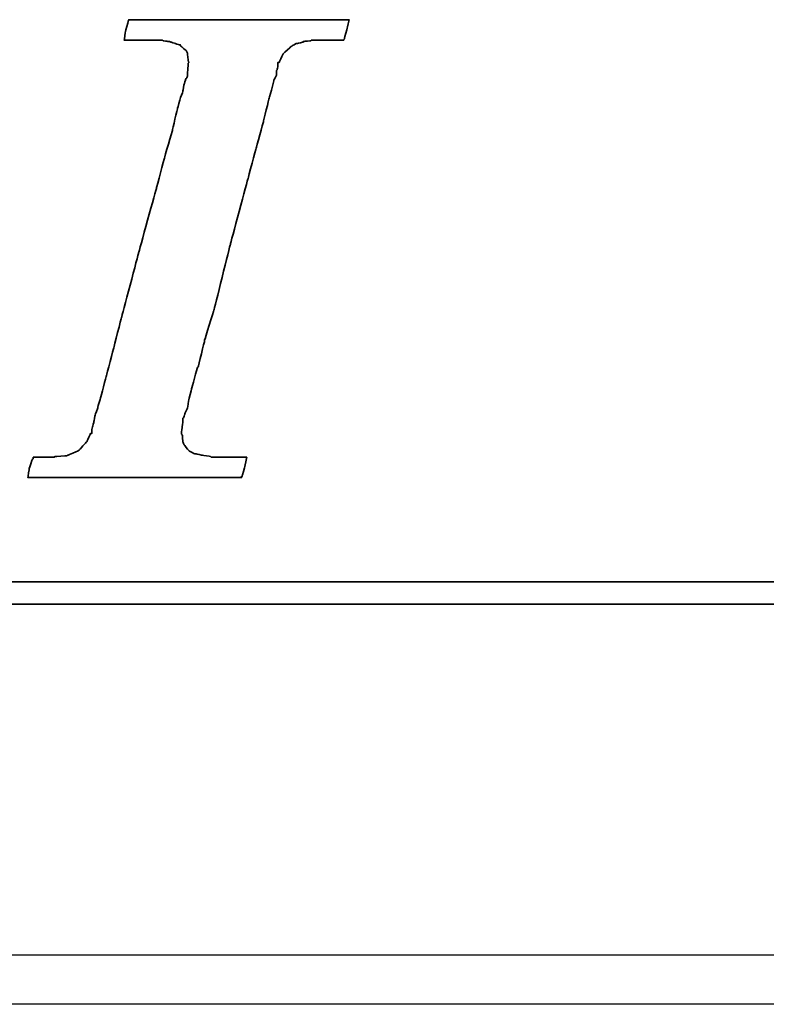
# Model space of a CAD drawing. Header units: millimetres. Extents: x -386 to 3135, y -1989 to 860.
# Tile 109 of 256: x -97.54 to -89.93, y -1331.39 to -1321.34. Entities that reach past the tile are written whole.
import ezdxf

# ---------------------------------------------------------------- set-up
doc = ezdxf.new("R2010")
doc.units = ezdxf.units.MM
doc.layers.get('0').update_dxf_attribs({"linetype": 'CONTINUOUS'})
doc.layers.add('DIM', color=4, linetype='CONTINUOUS')
doc.layers.add('layer 1', color=7, linetype='CONTINUOUS')

# ---------------------------------------------------------------- blocks, each defined once
blk = doc.blocks.new('TBI MOTION logo(完整正式版)')
at = {"layer": 'layer 1', "color": 22, "lineweight": 35}
for points, knots in [([(-40.59125, -7.94375), (-40.59125, -7.94375), (-40.97375, -7.94375), (-40.97375, -7.94375), (-40.97375, -7.94375), (-40.97375, -7.94375), (-41.38125, -7.94375), (-41.38125, -7.94375), (-41.38125, -7.94375), (-41.38125, -7.94375), (-41.54875, -7.94375), (-41.54875, -7.94375), (-41.54875, -7.94375), (-41.54875, -7.94375), (-41.59875, -7.94375), (-41.59875, -7.94375), (-41.59875, -7.94375), (-41.59875, -7.94375), (-41.88375, -7.94375), (-41.88375, -7.94375), (-41.88375, -7.94375), (-41.88375, -7.94375), (-41.90875, -7.91875), (-41.90875, -7.91875), (-41.90875, -7.91875), (-41.90875, -7.91875), (-42.19875, -7.87125), (-42.19875, -7.87125), (-42.19875, -7.87125), (-42.19875, -7.87125), (-42.43875, -7.82375), (-42.43875, -7.82375), (-42.43875, -7.82375), (-42.43875, -7.82375), (-42.45875, -7.82375), (-42.45875, -7.82375), (-42.45875, -7.82375), (-42.45875, -7.82375), (-42.48625, -7.82375), (-42.48625, -7.82375), (-42.48625, -7.82375), (-42.48625, -7.82375), (-42.67625, -7.72375), (-42.67625, -7.72375), (-42.67625, -7.72375), (-42.67625, -7.72375), (-42.70125, -7.70375), (-42.70125, -7.70375), (-42.70125, -7.70375), (-42.70125, -7.70375), (-42.72375, -7.67875), (-42.72375, -7.67875), (-42.72375, -7.67875), (-42.72375, -7.67875), (-42.86875, -7.48875), (-42.86875, -7.48875), (-42.86875, -7.48875), (-42.86875, -7.48875), (-42.89375, -7.43875), (-42.89375, -7.43875), (-42.89375, -7.43875), (-42.89375, -7.43875), (-42.91875, -7.38875), (-42.91875, -7.38875), (-42.91875, -7.38875), (-42.91875, -7.38875), (-42.93875, -7.12875), (-42.93875, -7.12875), (-42.93875, -7.12875), (-42.93875, -7.12875), (-42.96375, -7.10375), (-42.96375, -7.10375), (-42.96375, -7.10375), (-42.96375, -7.10375), (-42.96375, -7.05375), (-42.96375, -7.05375), (-42.96375, -7.05375), (-42.96375, -7.05375), (-42.96375, -7.00875), (-42.96375, -7.00875), (-42.96375, -7.00875), (-42.96375, -7.00875), (-42.91875, -6.69625), (-42.91875, -6.69625), (-42.91875, -6.69625), (-42.91875, -6.69625), (-42.91875, -6.62375), (-42.91875, -6.62375), (-42.91875, -6.62375), (-42.91875, -6.62375), (-42.91875, -6.59625), (-42.91875, -6.59625), (-42.91875, -6.59625), (-42.91875, -6.59625), (-42.91875, -6.57375), (-42.91875, -6.57375), (-42.91875, -6.57375), (-42.91875, -6.57375), (-42.91875, -6.52875), (-42.91875, -6.52875), (-42.91875, -6.52875), (-42.91875, -6.52875), (-42.89375, -6.50375), (-42.89375, -6.50375), (-42.89375, -6.50375), (-42.89375, -6.50375), (-42.84375, -6.38375), (-42.84375, -6.38375), (-42.84375, -6.38375), (-42.84375, -6.38375), (-42.84375, -6.35875), (-42.84375, -6.35875), (-42.84375, -6.35875), (-42.84375, -6.35875), (-42.74625, -6.14375), (-42.74625, -6.14375), (-42.74625, -6.14375), (-42.74625, -6.14375), (-42.70125, -5.85375), (-42.70125, -5.85375), (-42.70125, -5.85375), (-42.70125, -5.85375), (-42.60375, -5.47125), (-42.60375, -5.47125), (-42.60375, -5.47125), (-42.60375, -5.47125), (-42.60375, -5.44875), (-42.60375, -5.44875), (-42.60375, -5.44875), (-42.60375, -5.44875), (-42.38875, -4.67875), (-42.38875, -4.67875), (-42.38875, -4.67875), (-42.38875, -4.67875), (-42.36375, -4.65375), (-42.36375, -4.65375), (-42.36375, -4.65375), (-42.36375, -4.65375), (-42.12375, -3.69625), (-42.12375, -3.69625), (-42.12375, -3.69625), (-42.12375, -3.69625), (-42.12375, -3.67374), (-42.12375, -3.67374), (-42.12375, -3.67374), (-42.12375, -3.67374), (-41.78875, -2.59374), (-41.78875, -2.59374), (-41.78875, -2.59374), (-41.78875, -2.59374), (-41.18875, -0.19375), (-41.18875, -0.19375), (-41.18875, -0.19375), (-41.18875, -0.19375), (-40.54375, 2.20624), (-40.54375, 2.20624), (-40.54375, 2.20624), (-40.54375, 2.20624), (-40.25375, 3.30875), (-40.25375, 3.30875), (-40.25375, 3.30875), (-40.25375, 3.30875), (-39.98875, 4.27125), (-39.98875, 4.27125), (-39.98875, 4.27125), (-39.98875, 4.27125), (-39.77375, 5.13125), (-39.77375, 5.13125), (-39.77375, 5.13125), (-39.77375, 5.13125), (-39.67875, 5.47125), (-39.67875, 5.47125), (-39.67875, 5.47125), (-39.67875, 5.47125), (-39.60375, 5.75625), (-39.60375, 5.75625), (-39.60375, 5.75625), (-39.60375, 5.75625), (-39.60375, 5.78125), (-39.60375, 5.78125), (-39.60375, 5.78125), (-39.60375, 5.78125), (-39.50875, 5.97125), (-39.50875, 5.97125), (-39.50875, 5.97125), (-39.50875, 5.97125), (-39.50875, 6.13875), (-39.50875, 6.13875), (-39.50875, 6.13875), (-39.50875, 6.13875), (-39.48625, 6.16625), (-39.48625, 6.16625), (-39.48625, 6.16625), (-39.48625, 6.16625), (-39.46125, 6.28625), (-39.46125, 6.28625), (-39.46125, 6.28625), (-39.46125, 6.28625), (-39.46125, 6.42625), (-39.46125, 6.42625), (-39.46125, 6.42625), (-39.46125, 6.42625), (-39.41375, 6.42625), (-39.41375, 6.42625), (-39.41375, 6.42625), (-39.41375, 6.42625), (-39.29375, 6.69125), (-39.29375, 6.69125), (-39.29375, 6.69125), (-39.29375, 6.69125), (-39.26875, 6.74125), (-39.26875, 6.74125), (-39.26875, 6.74125), (-39.26875, 6.74125), (-39.24375, 6.76625), (-39.24375, 6.76625), (-39.24375, 6.76625), (-39.24375, 6.76625), (-38.98375, 7.00624), (-38.98375, 7.00624), (-38.98375, 7.00624), (-38.98375, 7.00624), (-38.95625, 7.02624), (-38.95625, 7.02624), (-38.95625, 7.02624), (-38.95625, 7.02624), (-38.78875, 7.12624), (-38.78875, 7.12624), (-38.78875, 7.12624), (-38.78875, 7.12624), (-38.76375, 7.12624), (-38.76375, 7.12624), (-38.76375, 7.12624), (-38.76375, 7.12624), (-38.74375, 7.12624), (-38.74375, 7.12624), (-38.74375, 7.12624), (-38.74375, 7.12624), (-38.52875, 7.17125), (-38.52875, 7.17125), (-38.52875, 7.17125), (-38.52875, 7.17125), (-38.52875, 7.19624), (-38.52875, 7.19624), (-38.52875, 7.19624), (-38.52875, 7.19624), (-38.50375, 7.19624), (-38.50375, 7.19624), (-38.50375, 7.19624), (-38.50375, 7.19624), (-38.26125, 7.21875), (-38.26125, 7.21875), (-38.26125, 7.21875), (-38.26125, 7.21875), (-38.23875, 7.24624), (-38.23875, 7.24624), (-38.23875, 7.24624), (-38.23875, 7.24624), (-38.21625, 7.24624), (-38.21625, 7.24624), (-38.21625, 7.24624), (-38.21625, 7.24624), (-38.18875, 7.24624), (-38.18875, 7.24624), (-38.18875, 7.24624), (-38.18875, 7.24624), (-37.90375, 7.24624), (-37.90375, 7.24624), (-37.90375, 7.24624), (-37.90375, 7.24624), (-37.85375, 7.24624), (-37.85375, 7.24624), (-37.85375, 7.24624), (-37.85375, 7.24624), (-37.75875, 7.24624), (-37.75875, 7.24624), (-37.75875, 7.24624), (-37.75875, 7.24624), (-37.42375, 7.24624), (-37.42375, 7.24624), (-37.42375, 7.24624), (-37.42375, 7.24624), (-37.08875, 7.24624), (-37.08875, 7.24624), (-37.08875, 7.24624), (-37.08875, 7.24624), (-37.06375, 7.24624), (-37.06375, 7.24624), (-37.06375, 7.24624), (-37.06375, 7.24624), (-37.06375, 7.26624), (-37.06375, 7.26624), (-37.06375, 7.26624), (-37.06375, 7.26624), (-37.03875, 7.29125), (-37.03875, 7.29125), (-37.03875, 7.29125), (-37.03875, 7.29125), (-37.03875, 7.31625), (-37.03875, 7.31625), (-37.03875, 7.31625), (-37.03875, 7.31625), (-36.94125, 7.67625), (-36.94125, 7.67625), (-36.94125, 7.67625), (-36.94125, 7.67625), (-36.86875, 7.98625), (-36.86875, 7.98625), (-36.86875, 7.98625), (-36.86875, 7.98625), (-36.98875, 7.98625), (-36.98875, 7.98625), (-36.98875, 7.98625), (-36.98875, 7.98625), (-37.42375, 7.98625), (-37.42375, 7.98625), (-37.42375, 7.98625), (-37.42375, 7.98625), (-37.94875, 7.98625), (-37.94875, 7.98625), (-37.94875, 7.98625), (-37.94875, 7.98625), (-38.57375, 7.98625), (-38.57375, 7.98625), (-38.57375, 7.98625), (-38.57375, 7.98625), (-39.29375, 7.98625), (-39.29375, 7.98625), (-39.29375, 7.98625), (-39.29375, 7.98625), (-40.82875, 7.98625), (-40.82875, 7.98625), (-40.82875, 7.98625), (-40.82875, 7.98625), (-42.36375, 7.98625), (-42.36375, 7.98625), (-42.36375, 7.98625), (-42.36375, 7.98625), (-43.08375, 7.98625), (-43.08375, 7.98625), (-43.08375, 7.98625), (-43.08375, 7.98625), (-43.70875, 7.98625), (-43.70875, 7.98625), (-43.70875, 7.98625), (-43.70875, 7.98625), (-44.23375, 7.98625), (-44.23375, 7.98625), (-44.23375, 7.98625), (-44.23375, 7.98625), (-44.66875, 7.98625), (-44.66875, 7.98625), (-44.66875, 7.98625), (-44.66875, 7.98625), (-44.88375, 7.98625), (-44.88375, 7.98625), (-44.88375, 7.98625), (-44.88375, 7.98625), (-44.90875, 7.94125), (-44.90875, 7.94125), (-44.90875, 7.94125), (-44.90875, 7.94125), (-44.90875, 7.91625), (-44.90875, 7.91625), (-44.90875, 7.91625), (-44.90875, 7.91625), (-45.00375, 7.55625), (-45.00375, 7.55625), (-45.00375, 7.55625), (-45.00375, 7.55625), (-45.05375, 7.24624), (-45.05375, 7.24624), (-45.05375, 7.24624), (-45.05375, 7.24624), (-44.61875, 7.24624), (-44.61875, 7.24624), (-44.61875, 7.24624), (-44.61875, 7.24624), (-44.11375, 7.24624), (-44.11375, 7.24624), (-44.11375, 7.24624), (-44.11375, 7.24624), (-43.99375, 7.24624), (-43.99375, 7.24624), (-43.99375, 7.24624), (-43.99375, 7.24624), (-43.94625, 7.24624), (-43.94625, 7.24624), (-43.94625, 7.24624), (-43.94625, 7.24624), (-43.92374, 7.24624), (-43.92374, 7.24624), (-43.92374, 7.24624), (-43.92374, 7.24624), (-43.65875, 7.24624), (-43.65875, 7.24624), (-43.65875, 7.24624), (-43.65875, 7.24624), (-43.63875, 7.21875), (-43.63875, 7.21875), (-43.63875, 7.21875), (-43.63875, 7.21875), (-43.46875, 7.19624), (-43.46875, 7.19624), (-43.46875, 7.19624), (-43.46875, 7.19624), (-43.39875, 7.19624), (-43.39875, 7.19624), (-43.39875, 7.19624), (-43.39875, 7.19624), (-43.37125, 7.17125), (-43.37125, 7.17125), (-43.37125, 7.17125), (-43.37125, 7.17125), (-43.34875, 7.17125), (-43.34875, 7.17125), (-43.34875, 7.17125), (-43.34875, 7.17125), (-43.20375, 7.12624), (-43.20375, 7.12624), (-43.20375, 7.12624), (-43.20375, 7.12624), (-43.05875, 7.07624), (-43.05875, 7.07624), (-43.05875, 7.07624), (-43.05875, 7.07624), (-43.01375, 7.07624), (-43.01375, 7.07624), (-43.01375, 7.07624), (-43.01375, 7.07624), (-42.98875, 7.02624), (-42.98875, 7.02624), (-42.98875, 7.02624), (-42.98875, 7.02624), (-42.79875, 6.86125), (-42.79875, 6.86125), (-42.79875, 6.86125), (-42.79875, 6.86125), (-42.77375, 6.81125), (-42.77375, 6.81125), (-42.77375, 6.81125), (-42.77375, 6.81125), (-42.74625, 6.76625), (-42.74625, 6.76625), (-42.74625, 6.76625), (-42.74625, 6.76625), (-42.72375, 6.47625), (-42.72375, 6.47625), (-42.72375, 6.47625), (-42.72375, 6.47625), (-42.70125, 6.45124), (-42.70125, 6.45124), (-42.70125, 6.45124), (-42.70125, 6.45124), (-42.70125, 6.42625), (-42.70125, 6.42625), (-42.70125, 6.42625), (-42.70125, 6.42625), (-42.72375, 6.40625), (-42.72375, 6.40625), (-42.72375, 6.40625), (-42.72375, 6.40625), (-42.74625, 5.97125), (-42.74625, 5.97125), (-42.74625, 5.97125), (-42.74625, 5.97125), (-42.74625, 5.94625), (-42.74625, 5.94625), (-42.74625, 5.94625), (-42.74625, 5.94625), (-42.74625, 5.92625), (-42.74625, 5.92625), (-42.74625, 5.92625), (-42.74625, 5.92625), (-42.77375, 5.87625), (-42.77375, 5.87625), (-42.77375, 5.87625), (-42.77375, 5.87625), (-42.81875, 5.80625), (-42.81875, 5.80625), (-42.81875, 5.80625), (-42.81875, 5.80625), (-42.86875, 5.63625), (-42.86875, 5.63625), (-42.86875, 5.63625), (-42.86875, 5.63625), (-42.91875, 5.39625), (-42.91875, 5.39625), (-42.91875, 5.39625), (-42.91875, 5.39625), (-42.91875, 5.37124), (-42.91875, 5.37124), (-42.91875, 5.37124), (-42.91875, 5.37124), (-43.01375, 5.10874), (-43.01375, 5.10874), (-43.01375, 5.10874), (-43.01375, 5.10874), (-43.10875, 4.77124), (-43.10875, 4.77124), (-43.10875, 4.77124), (-43.10875, 4.77124), (-43.29875, 3.95625), (-43.29875, 3.95625), (-43.29875, 3.95625), (-43.29875, 3.95625), (-43.58875, 2.95125), (-43.58875, 2.95125), (-43.58875, 2.95125), (-43.58875, 2.95125), (-43.87375, 1.87125), (-43.87375, 1.87125), (-43.87375, 1.87125), (-43.87375, 1.87125), (-44.52625, -0.50374), (-44.52625, -0.50374), (-44.52625, -0.50374), (-44.52625, -0.50374), (-45.14875, -2.85375), (-45.14875, -2.85375), (-45.14875, -2.85375), (-45.14875, -2.85375), (-45.43375, -3.95875), (-45.43375, -3.95875), (-45.43375, -3.95875), (-45.43375, -3.95875), (-45.69875, -4.96875), (-45.69875, -4.96875), (-45.69875, -4.96875), (-45.69875, -4.96875), (-45.91375, -5.78375), (-45.91375, -5.78375), (-45.91375, -5.78375), (-45.91375, -5.78375), (-46.01375, -6.11875), (-46.01375, -6.11875), (-46.01375, -6.11875), (-46.01375, -6.11875), (-46.01375, -6.14375), (-46.01375, -6.14375), (-46.01375, -6.14375), (-46.01375, -6.14375), (-46.10875, -6.40875), (-46.10875, -6.40875), (-46.10875, -6.40875), (-46.10875, -6.40875), (-46.15375, -6.64875), (-46.15375, -6.64875), (-46.15375, -6.64875), (-46.15375, -6.64875), (-46.20375, -6.83875), (-46.20375, -6.83875), (-46.20375, -6.83875), (-46.20375, -6.83875), (-46.22875, -6.93375), (-46.22875, -6.93375), (-46.22875, -6.93375), (-46.22875, -6.93375), (-46.22875, -7.07875), (-46.22875, -7.07875), (-46.22875, -7.07875), (-46.22875, -7.07875), (-46.27375, -7.07875), (-46.27375, -7.07875), (-46.27375, -7.07875), (-46.27375, -7.07875), (-46.39375, -7.34375), (-46.39375, -7.34375), (-46.39375, -7.34375), (-46.39375, -7.34375), (-46.39375, -7.36875), (-46.39375, -7.36875), (-46.39375, -7.36875), (-46.39375, -7.36875), (-46.42125, -7.38875), (-46.42125, -7.38875), (-46.42125, -7.38875), (-46.42125, -7.38875), (-46.68375, -7.67875), (-46.68375, -7.67875), (-46.68375, -7.67875), (-46.68375, -7.67875), (-46.70875, -7.70375), (-46.70875, -7.70375), (-46.70875, -7.70375), (-46.70875, -7.70375), (-46.75375, -7.72375), (-46.75375, -7.72375), (-46.75375, -7.72375), (-46.75375, -7.72375), (-47.08875, -7.87125), (-47.08875, -7.87125), (-47.08875, -7.87125), (-47.08875, -7.87125), (-47.11625, -7.87125), (-47.11625, -7.87125), (-47.11625, -7.87125), (-47.11625, -7.87125), (-47.13875, -7.89375), (-47.13875, -7.89375), (-47.13875, -7.89375), (-47.13875, -7.89375), (-47.56875, -7.91875), (-47.56875, -7.91875), (-47.56875, -7.91875), (-47.56875, -7.91875), (-47.59625, -7.94375), (-47.59625, -7.94375), (-47.59625, -7.94375), (-47.59625, -7.94375), (-47.64375, -7.94375), (-47.64375, -7.94375), (-47.64375, -7.94375), (-47.64375, -7.94375), (-47.73625, -7.94375), (-47.73625, -7.94375), (-47.73625, -7.94375), (-47.73625, -7.94375), (-48.07375, -7.94375), (-48.07375, -7.94375), (-48.07375, -7.94375), (-48.07375, -7.94375), (-48.36125, -7.94375), (-48.36125, -7.94375), (-48.36125, -7.94375), (-48.36125, -7.94375), (-48.36125, -7.96625), (-48.36125, -7.96625), (-48.36125, -7.96625), (-48.36125, -7.96625), (-48.36125, -7.99125), (-48.36125, -7.99125), (-48.36125, -7.99125), (-48.36125, -7.99125), (-48.38875, -8.01375), (-48.38875, -8.01375), (-48.38875, -8.01375), (-48.38875, -8.01375), (-48.50875, -8.34875), (-48.50875, -8.34875), (-48.50875, -8.34875), (-48.50875, -8.34875), (-48.55375, -8.68625), (-48.55375, -8.68625), (-48.55375, -8.68625), (-48.55375, -8.68625), (-48.45875, -8.68625), (-48.45875, -8.68625), (-48.45875, -8.68625), (-48.45875, -8.68625), (-48.07375, -8.68625), (-48.07375, -8.68625), (-48.07375, -8.68625), (-48.07375, -8.68625), (-47.52375, -8.68625), (-47.52375, -8.68625), (-47.52375, -8.68625), (-47.52375, -8.68625), (-46.92375, -8.68625), (-46.92375, -8.68625), (-46.92375, -8.68625), (-46.92375, -8.68625), (-46.25375, -8.68625), (-46.25375, -8.68625), (-46.25375, -8.68625), (-46.25375, -8.68625), (-46.20375, -8.68625), (-46.20375, -8.68625), (-46.20375, -8.68625), (-46.20375, -8.68625), (-44.71375, -8.68625), (-44.71375, -8.68625), (-44.71375, -8.68625), (-44.71375, -8.68625), (-43.22875, -8.68625), (-43.22875, -8.68625), (-43.22875, -8.68625), (-43.22875, -8.68625), (-42.55875, -8.68625), (-42.55875, -8.68625), (-42.55875, -8.68625), (-42.55875, -8.68625), (-42.50875, -8.68625), (-42.50875, -8.68625), (-42.50875, -8.68625), (-42.50875, -8.68625), (-41.93375, -8.68625), (-41.93375, -8.68625), (-41.93375, -8.68625), (-41.93375, -8.68625), (-41.38125, -8.68625), (-41.38125, -8.68625), (-41.38125, -8.68625), (-41.38125, -8.68625), (-40.97375, -8.68625), (-40.97375, -8.68625), (-40.97375, -8.68625), (-40.97375, -8.68625), (-40.78125, -8.68625), (-40.78125, -8.68625), (-40.78125, -8.68625), (-40.78125, -8.68625), (-40.78125, -8.63875), (-40.78125, -8.63875), (-40.78125, -8.63875), (-40.78125, -8.63875), (-40.75875, -8.63875), (-40.75875, -8.63875), (-40.75875, -8.63875), (-40.75875, -8.63875), (-40.66375, -8.27875), (-40.66375, -8.27875), (-40.66375, -8.27875), (-40.66375, -8.27875), (-40.59125, -7.94375), (-40.59125, -7.94375)], [0, 0, 0, 0, 0.00558659, 0.00558659, 0.00558659, 0.0055866, 0.01117318, 0.01117318, 0.01117318, 0.01117319, 0.01675978, 0.01675978, 0.01675978, 0.01675979, 0.02234637, 0.02234637, 0.02234637, 0.02234638, 0.02793296, 0.02793296, 0.02793296, 0.02793297, 0.03351955, 0.03351955, 0.03351955, 0.03351956, 0.03910615, 0.03910615, 0.03910615, 0.03910616, 0.04469274, 0.04469274, 0.04469274, 0.04469275, 0.05027933, 0.05027933, 0.05027933, 0.05027934, 0.05586592, 0.05586592, 0.05586592, 0.05586593, 0.06145251, 0.06145251, 0.06145251, 0.06145252, 0.06703911, 0.06703911, 0.06703911, 0.06703912, 0.0726257, 0.0726257, 0.0726257, 0.07262571, 0.07821229, 0.07821229, 0.07821229, 0.0782123, 0.08379888, 0.08379888, 0.08379888, 0.08379889, 0.08938547, 0.08938547, 0.08938547, 0.08938548, 0.09497207, 0.09497207, 0.09497207, 0.09497208, 0.10055866, 0.10055866, 0.10055866, 0.10055867, 0.10614525, 0.10614525, 0.10614525, 0.10614526, 0.11173184, 0.11173184, 0.11173184, 0.11173185, 0.11731844, 0.11731844, 0.11731844, 0.11731845, 0.12290503, 0.12290503, 0.12290503, 0.12290504, 0.12849162, 0.12849162, 0.12849162, 0.12849163, 0.13407821, 0.13407821, 0.13407821, 0.13407822, 0.1396648, 0.1396648, 0.1396648, 0.13966481, 0.1452514, 0.1452514, 0.1452514, 0.14525141, 0.15083799, 0.15083799, 0.15083799, 0.150838, 0.15642458, 0.15642458, 0.15642458, 0.15642459, 0.16201117, 0.16201117, 0.16201117, 0.16201118, 0.16759777, 0.16759777, 0.16759777, 0.16759778, 0.17318436, 0.17318436, 0.17318436, 0.17318437, 0.17877095, 0.17877095, 0.17877095, 0.17877096, 0.18435754, 0.18435754, 0.18435754, 0.18435755, 0.18994413, 0.18994413, 0.18994413, 0.18994414, 0.19553073, 0.19553073, 0.19553073, 0.19553074, 0.20111732, 0.20111732, 0.20111732, 0.20111733, 0.20670391, 0.20670391, 0.20670391, 0.20670392, 0.2122905, 0.2122905, 0.2122905, 0.21229051, 0.21787709, 0.21787709, 0.21787709, 0.2178771, 0.22346369, 0.22346369, 0.22346369, 0.2234637, 0.22905028, 0.22905028, 0.22905028, 0.22905029, 0.23463687, 0.23463687, 0.23463687, 0.23463688, 0.24022346, 0.24022346, 0.24022346, 0.24022347, 0.24581006, 0.24581006, 0.24581006, 0.24581007, 0.25139665, 0.25139665, 0.25139665, 0.25139666, 0.25698324, 0.25698324, 0.25698324, 0.25698325, 0.26256983, 0.26256983, 0.26256983, 0.26256984, 0.26815642, 0.26815642, 0.26815642, 0.26815643, 0.27374302, 0.27374302, 0.27374302, 0.27374303, 0.27932961, 0.27932961, 0.27932961, 0.27932962, 0.2849162, 0.2849162, 0.2849162, 0.28491621, 0.29050279, 0.29050279, 0.29050279, 0.2905028, 0.29608939, 0.29608939, 0.29608939, 0.2960894, 0.30167598, 0.30167598, 0.30167598, 0.30167599, 0.30726257, 0.30726257, 0.30726257, 0.30726258, 0.31284916, 0.31284916, 0.31284916, 0.31284917, 0.31843575, 0.31843575, 0.31843575, 0.31843576, 0.32402235, 0.32402235, 0.32402235, 0.32402236, 0.32960894, 0.32960894, 0.32960894, 0.32960895, 0.33519553, 0.33519553, 0.33519553, 0.33519554, 0.34078212, 0.34078212, 0.34078212, 0.34078213, 0.34636872, 0.34636872, 0.34636872, 0.34636873, 0.35195531, 0.35195531, 0.35195531, 0.35195532, 0.3575419, 0.3575419, 0.3575419, 0.35754191, 0.36312849, 0.36312849, 0.36312849, 0.3631285, 0.36871508, 0.36871508, 0.36871508, 0.36871509, 0.37430168, 0.37430168, 0.37430168, 0.37430169, 0.37988827, 0.37988827, 0.37988827, 0.37988828, 0.38547486, 0.38547486, 0.38547486, 0.38547487, 0.39106145, 0.39106145, 0.39106145, 0.39106146, 0.39664804, 0.39664804, 0.39664804, 0.39664805, 0.40223464, 0.40223464, 0.40223464, 0.40223465, 0.40782123, 0.40782123, 0.40782123, 0.40782124, 0.41340782, 0.41340782, 0.41340782, 0.41340783, 0.41899441, 0.41899441, 0.41899441, 0.41899442, 0.42458101, 0.42458101, 0.42458101, 0.42458102, 0.4301676, 0.4301676, 0.4301676, 0.43016761, 0.43575419, 0.43575419, 0.43575419, 0.4357542, 0.44134078, 0.44134078, 0.44134078, 0.44134079, 0.44692737, 0.44692737, 0.44692737, 0.44692738, 0.45251397, 0.45251397, 0.45251397, 0.45251398, 0.45810056, 0.45810056, 0.45810056, 0.45810057, 0.46368715, 0.46368715, 0.46368715, 0.46368716, 0.46927374, 0.46927374, 0.46927374, 0.46927375, 0.47486034, 0.47486034, 0.47486034, 0.47486035, 0.48044693, 0.48044693, 0.48044693, 0.48044694, 0.48603352, 0.48603352, 0.48603352, 0.48603353, 0.49162011, 0.49162011, 0.49162011, 0.49162012, 0.4972067, 0.4972067, 0.4972067, 0.49720671, 0.5027933, 0.5027933, 0.5027933, 0.50279331, 0.50837989, 0.50837989, 0.50837989, 0.5083799, 0.51396648, 0.51396648, 0.51396648, 0.51396649, 0.51955307, 0.51955307, 0.51955307, 0.51955308, 0.52513966, 0.52513966, 0.52513966, 0.52513967, 0.53072626, 0.53072626, 0.53072626, 0.53072627, 0.53631285, 0.53631285, 0.53631285, 0.53631286, 0.54189944, 0.54189944, 0.54189944, 0.54189945, 0.54748603, 0.54748603, 0.54748603, 0.54748604, 0.55307263, 0.55307263, 0.55307263, 0.55307264, 0.55865922, 0.55865922, 0.55865922, 0.55865923, 0.56424581, 0.56424581, 0.56424581, 0.56424582, 0.5698324, 0.5698324, 0.5698324, 0.56983241, 0.57541899, 0.57541899, 0.57541899, 0.575419, 0.58100559, 0.58100559, 0.58100559, 0.5810056, 0.58659218, 0.58659218, 0.58659218, 0.58659219, 0.59217877, 0.59217877, 0.59217877, 0.59217878, 0.59776536, 0.59776536, 0.59776536, 0.59776537, 0.60335196, 0.60335196, 0.60335196, 0.60335197, 0.60893855, 0.60893855, 0.60893855, 0.60893856, 0.61452514, 0.61452514, 0.61452514, 0.61452515, 0.62011173, 0.62011173, 0.62011173, 0.62011174, 0.62569832, 0.62569832, 0.62569832, 0.62569833, 0.63128492, 0.63128492, 0.63128492, 0.63128493, 0.63687151, 0.63687151, 0.63687151, 0.63687152, 0.6424581, 0.6424581, 0.6424581, 0.64245811, 0.64804469, 0.64804469, 0.64804469, 0.6480447, 0.65363128, 0.65363128, 0.65363128, 0.65363129, 0.65921788, 0.65921788, 0.65921788, 0.65921789, 0.66480447, 0.66480447, 0.66480447, 0.66480448, 0.67039106, 0.67039106, 0.67039106, 0.67039107, 0.67597765, 0.67597765, 0.67597765, 0.67597766, 0.68156425, 0.68156425, 0.68156425, 0.68156426, 0.68715084, 0.68715084, 0.68715084, 0.68715085, 0.69273743, 0.69273743, 0.69273743, 0.69273744, 0.69832402, 0.69832402, 0.69832402, 0.69832403, 0.70391061, 0.70391061, 0.70391061, 0.70391062, 0.70949721, 0.70949721, 0.70949721, 0.70949722, 0.7150838, 0.7150838, 0.7150838, 0.71508381, 0.72067039, 0.72067039, 0.72067039, 0.7206704, 0.72625698, 0.72625698, 0.72625698, 0.72625699, 0.73184358, 0.73184358, 0.73184358, 0.73184359, 0.73743017, 0.73743017, 0.73743017, 0.73743018, 0.74301676, 0.74301676, 0.74301676, 0.74301677, 0.74860335, 0.74860335, 0.74860335, 0.74860336, 0.75418994, 0.75418994, 0.75418994, 0.75418995, 0.75977654, 0.75977654, 0.75977654, 0.75977655, 0.76536313, 0.76536313, 0.76536313, 0.76536314, 0.77094972, 0.77094972, 0.77094972, 0.77094973, 0.77653631, 0.77653631, 0.77653631, 0.77653632, 0.78212291, 0.78212291, 0.78212291, 0.78212292, 0.7877095, 0.7877095, 0.7877095, 0.78770951, 0.79329609, 0.79329609, 0.79329609, 0.7932961, 0.79888268, 0.79888268, 0.79888268, 0.79888269, 0.80446927, 0.80446927, 0.80446927, 0.80446928, 0.81005587, 0.81005587, 0.81005587, 0.81005588, 0.81564246, 0.81564246, 0.81564246, 0.81564247, 0.82122905, 0.82122905, 0.82122905, 0.82122906, 0.82681564, 0.82681564, 0.82681564, 0.82681565, 0.83240223, 0.83240223, 0.83240223, 0.83240224, 0.83798883, 0.83798883, 0.83798883, 0.83798884, 0.84357542, 0.84357542, 0.84357542, 0.84357543, 0.84916201, 0.84916201, 0.84916201, 0.84916202, 0.8547486, 0.8547486, 0.8547486, 0.85474861, 0.8603352, 0.8603352, 0.8603352, 0.86033521, 0.86592179, 0.86592179, 0.86592179, 0.8659218, 0.87150838, 0.87150838, 0.87150838, 0.87150839, 0.87709497, 0.87709497, 0.87709497, 0.87709498, 0.88268156, 0.88268156, 0.88268156, 0.88268157, 0.88826816, 0.88826816, 0.88826816, 0.88826817, 0.89385475, 0.89385475, 0.89385475, 0.89385476, 0.89944134, 0.89944134, 0.89944134, 0.89944135, 0.90502793, 0.90502793, 0.90502793, 0.90502794, 0.91061453, 0.91061453, 0.91061453, 0.91061454, 0.91620112, 0.91620112, 0.91620112, 0.91620113, 0.92178771, 0.92178771, 0.92178771, 0.92178772, 0.9273743, 0.9273743, 0.9273743, 0.92737431, 0.93296089, 0.93296089, 0.93296089, 0.9329609, 0.93854749, 0.93854749, 0.93854749, 0.9385475, 0.94413408, 0.94413408, 0.94413408, 0.94413409, 0.94972067, 0.94972067, 0.94972067, 0.94972068, 0.95530726, 0.95530726, 0.95530726, 0.95530727, 0.96089385, 0.96089385, 0.96089385, 0.96089386, 0.96648045, 0.96648045, 0.96648045, 0.96648046, 0.97206704, 0.97206704, 0.97206704, 0.97206705, 0.97765363, 0.97765363, 0.97765363, 0.97765364, 0.98324022, 0.98324022, 0.98324022, 0.98324023, 0.98882682, 0.98882682, 0.98882682, 0.98882683, 0.99441341, 0.99441341, 0.99441341, 0.99441342, 1, 1, 1, 1]), ([(75.90875, -9.47875), (75.90875, -9.47875), (75.90875, -12.28625), (75.90875, -12.28625), (75.90875, -12.28625), (75.90875, -12.28625), (75.90875, -12.47875), (75.90875, -12.47875), (75.90875, -12.47875), (75.90875, -12.47875), (75.71625, -12.47875), (75.71625, -12.47875), (75.71625, -12.47875), (75.71625, -12.47875), (-88.32875, -12.47875), (-88.32875, -12.47875), (-88.32875, -12.47875), (-88.32875, -12.47875), (-88.32875, -13.29375), (-88.32875, -13.29375), (-88.32875, -13.29375), (-88.32875, -13.29375), (82.89125, -13.29375), (82.89125, -13.29375), (82.89125, -13.29375), (82.89125, -13.29375), (75.90875, -9.47875), (75.90875, -9.47875)], [0, 0, 0, 0, 0.14285714, 0.14285714, 0.14285714, 0.14285715, 0.28571429, 0.28571429, 0.28571429, 0.2857143, 0.42857143, 0.42857143, 0.42857143, 0.42857144, 0.57142857, 0.57142857, 0.57142857, 0.57142858, 0.71428571, 0.71428571, 0.71428571, 0.71428572, 0.85714286, 0.85714286, 0.85714286, 0.85714287, 1, 1, 1, 1])]:
    blk.add_open_spline(points, degree=3, knots=knots, dxfattribs=at)

msp = doc.modelspace()

# ---------------------------------------------------------------- linework, layer by layer
at = {"linetype": 'Continuous'}
msp.add_line((111.594, -1330.891), (-146.894, -1330.891), dxfattribs=at)
msp.add_open_spline([(111.474, -1331.391), (-146.894, -1331.391)], degree=1, dxfattribs=at)

# ---------------------------------------------------------------- block references
at = {"layer": 'DIM', "color": 7, "xscale": 0.2802190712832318, "yscale": 0.2802190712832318, "zscale": 0.2802190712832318}
msp.add_blockref('TBI MOTION logo(完整正式版)', (-83.851, -1323.583), dxfattribs=at)

doc.saveas('drawing.dxf')
